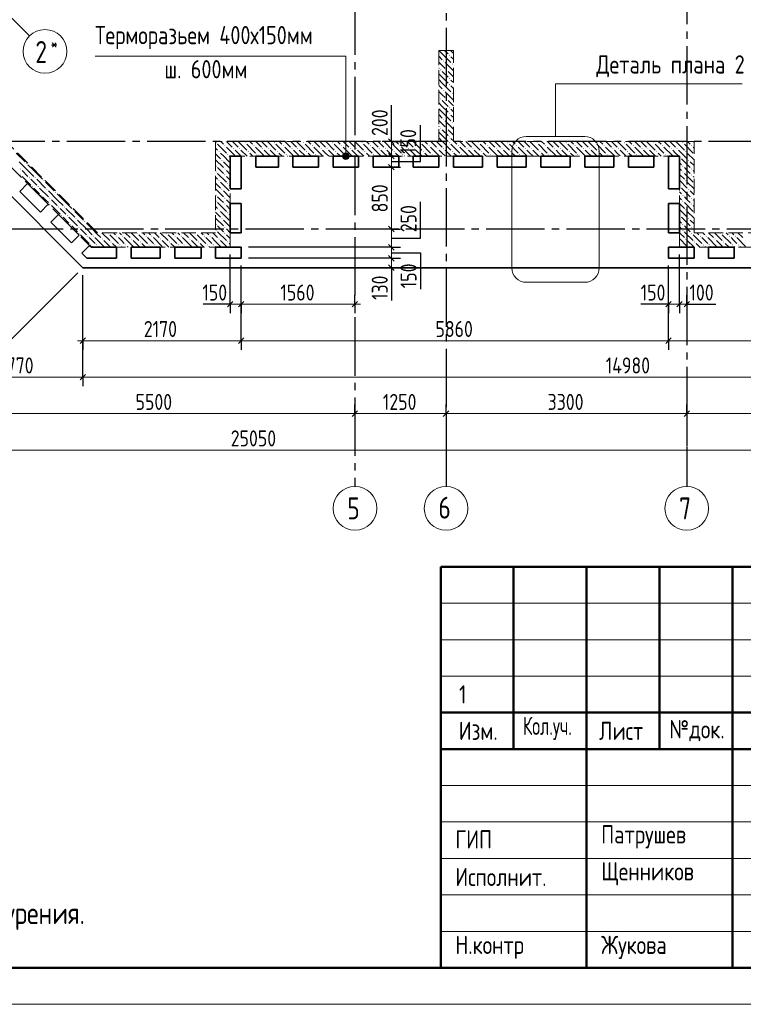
# Model space of a CAD drawing. Header units: millimetres. Extents: x 0 to 43617, y 0 to 59400.
# Tile 7 of 32: x 17227 to 27149, y 0 to 13501. Entities that reach past the tile are written whole.
import ezdxf

# ---------------------------------------------------------------- set-up
doc = ezdxf.new("R2010")
doc.units = ezdxf.units.MM
doc.linetypes.add('______2', pattern=[270, 200, -70])
doc.linetypes.add('______5', pattern=[1100, 800, -100, 100, -100])
for name, color, linetype, lineweight in [('Standard', 7, 'Continuous', 25), ('Оси', 40, '______5', 18), ('Примечания', 7, 'Continuous', 25), ('Размерная выноска', 7, 'Continuous', 13)]:
    doc.layers.add(name, color=color, linetype=linetype, lineweight=lineweight)
doc.layers.add('ЖБ Перекрытие верхний уровень', color=7, linetype='Continuous', lineweight=25, true_color=0xe0e0ff)
doc.layers.add('ЖБ Стена верхний уровень', color=7, linetype='Continuous', lineweight=25, true_color=0x006e00)
doc.styles.add('GOST 2.304-81', font='txt')
doc.styles.add('ISOCPEUR', font='txt')

msp = doc.modelspace()

# ---------------------------------------------------------------- hatches: boundary and pattern name
at = {"layer": 'ЖБ Стена верхний уровень', "linetype": 'Continuous', "lineweight": 18, "transparency": 33554687}
for points in [[(23114, 13013), (23121, 13020), (23127, 13013), (23121, 13007)], [(23034, 12933), (23041, 12940), (23047, 12933), (23041, 12927)], [(23154, 12893), (23161, 12900), (23167, 12893), (23161, 12887)], [(22994, 12813), (23001, 12820), (23007, 12813), (23001, 12807)], [(23074, 12813), (23081, 12820), (23087, 12813), (23081, 12807)], [(23114, 12693), (23121, 12700), (23127, 12693), (23121, 12687)], [(23114, 12613), (23121, 12620), (23127, 12613), (23121, 12607)], [(23034, 12533), (23041, 12540), (23047, 12533), (23041, 12527)], [(23154, 12493), (23161, 12500), (23167, 12493), (23161, 12487)], [(22994, 12413), (23001, 12420), (23007, 12413), (23001, 12407)], [(23074, 12413), (23081, 12420), (23087, 12413), (23081, 12407)], [(23114, 12293), (23121, 12300), (23127, 12293), (23121, 12287)], [(23114, 12213), (23121, 12220), (23127, 12213), (23121, 12207)], [(22994, 12013), (23001, 12020), (23007, 12013), (23001, 12007)], [(23034, 12133), (23041, 12140), (23047, 12133), (23041, 12127)], [(23074, 12013), (23081, 12020), (23087, 12013), (23081, 12007)], [(23154, 12093), (23161, 12100), (23167, 12093), (23161, 12087)], [(23114, 11893), (23121, 11900), (23127, 11893), (23121, 11887)], [(19914, 11813), (19921, 11820), (19927, 11813), (19921, 11807)], [(20034, 11773), (20041, 11780), (20047, 11773), (20041, 11767)], [(20314, 11813), (20321, 11820), (20327, 11813), (20321, 11807)], [(20434, 11773), (20441, 11780), (20447, 11773), (20441, 11767)], [(20714, 11813), (20721, 11820), (20727, 11813), (20721, 11807)], [(20834, 11773), (20841, 11780), (20847, 11773), (20841, 11767)], [(21114, 11813), (21121, 11820), (21127, 11813), (21121, 11807)], [(21234, 11773), (21241, 11780), (21247, 11773), (21241, 11767)], [(21514, 11813), (21521, 11820), (21527, 11813), (21521, 11807)], [(21634, 11773), (21641, 11780), (21647, 11773), (21641, 11767)], [(21914, 11813), (21921, 11820), (21927, 11813), (21921, 11807)], [(22034, 11773), (22041, 11780), (22047, 11773), (22041, 11767)], [(22314, 11813), (22321, 11820), (22327, 11813), (22321, 11807)], [(22434, 11773), (22441, 11780), (22447, 11773), (22441, 11767)], [(22714, 11813), (22721, 11820), (22727, 11813), (22721, 11807)], [(22834, 11773), (22841, 11780), (22847, 11773), (22841, 11767)], [(23114, 11813), (23121, 11820), (23127, 11813), (23121, 11807)], [(23234, 11773), (23241, 11780), (23247, 11773), (23241, 11767)], [(23514, 11813), (23521, 11820), (23527, 11813), (23521, 11807)], [(23634, 11773), (23641, 11780), (23647, 11773), (23641, 11767)], [(23914, 11813), (23921, 11820), (23927, 11813), (23921, 11807)], [(24034, 11773), (24041, 11780), (24047, 11773), (24041, 11767)], [(24314, 11813), (24321, 11820), (24327, 11813), (24321, 11807)], [(24434, 11773), (24441, 11780), (24447, 11773), (24441, 11767)], [(24714, 11813), (24721, 11820), (24727, 11813), (24721, 11807)], [(24834, 11773), (24841, 11780), (24847, 11773), (24841, 11767)], [(25114, 11813), (25121, 11820), (25127, 11813), (25121, 11807)], [(25234, 11773), (25241, 11780), (25247, 11773), (25241, 11767)], [(25514, 11813), (25521, 11820), (25527, 11813), (25521, 11807)], [(25634, 11773), (25641, 11780), (25647, 11773), (25641, 11767)], [(25914, 11813), (25921, 11820), (25927, 11813), (25921, 11807)], [(26034, 11773), (26041, 11780), (26047, 11773), (26041, 11767)], [(26314, 11813), (26321, 11820), (26327, 11813), (26321, 11807)], [(26434, 11773), (26441, 11780), (26447, 11773), (26441, 11767)], [(19954, 11693), (19961, 11700), (19967, 11693), (19961, 11687)], [(20074, 11653), (20081, 11660), (20087, 11653), (20081, 11647)], [(20154, 11733), (20161, 11740), (20167, 11733), (20161, 11727)], [(20234, 11733), (20241, 11740), (20247, 11733), (20241, 11727)], [(20354, 11693), (20361, 11700), (20367, 11693), (20361, 11687)], [(20474, 11653), (20481, 11660), (20487, 11653), (20481, 11647)], [(20554, 11733), (20561, 11740), (20567, 11733), (20561, 11727)], [(20634, 11733), (20641, 11740), (20647, 11733), (20641, 11727)], [(20754, 11693), (20761, 11700), (20767, 11693), (20761, 11687)], [(20874, 11653), (20881, 11660), (20887, 11653), (20881, 11647)], [(20954, 11733), (20961, 11740), (20967, 11733), (20961, 11727)], [(21034, 11733), (21041, 11740), (21047, 11733), (21041, 11727)], [(21154, 11693), (21161, 11700), (21167, 11693), (21161, 11687)], [(21274, 11653), (21281, 11660), (21287, 11653), (21281, 11647)], [(21354, 11733), (21361, 11740), (21367, 11733), (21361, 11727)], [(21434, 11733), (21441, 11740), (21447, 11733), (21441, 11727)], [(21554, 11693), (21561, 11700), (21567, 11693), (21561, 11687)], [(21674, 11653), (21681, 11660), (21687, 11653), (21681, 11647)], [(21754, 11733), (21761, 11740), (21767, 11733), (21761, 11727)], [(21834, 11733), (21841, 11740), (21847, 11733), (21841, 11727)], [(21954, 11693), (21961, 11700), (21967, 11693), (21961, 11687)], [(22074, 11653), (22081, 11660), (22087, 11653), (22081, 11647)], [(22154, 11733), (22161, 11740), (22167, 11733), (22161, 11727)], [(22234, 11733), (22241, 11740), (22247, 11733), (22241, 11727)], [(22354, 11693), (22361, 11700), (22367, 11693), (22361, 11687)], [(22474, 11653), (22481, 11660), (22487, 11653), (22481, 11647)], [(22554, 11733), (22561, 11740), (22567, 11733), (22561, 11727)], [(22634, 11733), (22641, 11740), (22647, 11733), (22641, 11727)], [(22754, 11693), (22761, 11700), (22767, 11693), (22761, 11687)], [(22874, 11653), (22881, 11660), (22887, 11653), (22881, 11647)], [(22954, 11733), (22961, 11740), (22967, 11733), (22961, 11727)], [(23034, 11733), (23041, 11740), (23047, 11733), (23041, 11727)], [(23154, 11693), (23161, 11700), (23167, 11693), (23161, 11687)], [(23274, 11653), (23281, 11660), (23287, 11653), (23281, 11647)], [(23354, 11733), (23361, 11740), (23367, 11733), (23361, 11727)], [(23434, 11733), (23441, 11740), (23447, 11733), (23441, 11727)], [(23554, 11693), (23561, 11700), (23567, 11693), (23561, 11687)], [(23674, 11653), (23681, 11660), (23687, 11653), (23681, 11647)], [(23754, 11733), (23761, 11740), (23767, 11733), (23761, 11727)], [(23834, 11733), (23841, 11740), (23847, 11733), (23841, 11727)], [(23954, 11693), (23961, 11700), (23967, 11693), (23961, 11687)], [(24074, 11653), (24081, 11660), (24087, 11653), (24081, 11647)], [(24154, 11733), (24161, 11740), (24167, 11733), (24161, 11727)], [(24234, 11733), (24241, 11740), (24247, 11733), (24241, 11727)], [(24354, 11693), (24361, 11700), (24367, 11693), (24361, 11687)], [(24474, 11653), (24481, 11660), (24487, 11653), (24481, 11647)], [(24554, 11733), (24561, 11740), (24567, 11733), (24561, 11727)], [(24634, 11733), (24641, 11740), (24647, 11733), (24641, 11727)], [(24754, 11693), (24761, 11700), (24767, 11693), (24761, 11687)], [(24874, 11653), (24881, 11660), (24887, 11653), (24881, 11647)], [(24954, 11733), (24961, 11740), (24967, 11733), (24961, 11727)], [(25034, 11733), (25041, 11740), (25047, 11733), (25041, 11727)], [(25154, 11693), (25161, 11700), (25167, 11693), (25161, 11687)], [(25274, 11653), (25281, 11660), (25287, 11653), (25281, 11647)], [(25354, 11733), (25361, 11740), (25367, 11733), (25361, 11727)], [(25434, 11733), (25441, 11740), (25447, 11733), (25441, 11727)], [(25554, 11693), (25561, 11700), (25567, 11693), (25561, 11687)], [(25674, 11653), (25681, 11660), (25687, 11653), (25681, 11647)], [(25754, 11733), (25761, 11740), (25767, 11733), (25761, 11727)], [(25834, 11733), (25841, 11740), (25847, 11733), (25841, 11727)], [(25954, 11693), (25961, 11700), (25967, 11693), (25961, 11687)], [(26074, 11653), (26081, 11660), (26087, 11653), (26081, 11647)], [(26154, 11733), (26161, 11740), (26167, 11733), (26161, 11727)], [(26234, 11733), (26241, 11740), (26247, 11733), (26241, 11727)], [(26274, 11613), (26281, 11620), (26287, 11613), (26281, 11607)], [(26354, 11693), (26361, 11700), (26367, 11693), (26361, 11687)], [(17314, 11533), (17321, 11540), (17327, 11533), (17321, 11527)], [(19914, 11493), (19921, 11500), (19927, 11493), (19921, 11487)], [(19994, 11573), (20001, 11580), (20007, 11573), (20001, 11567)], [(26314, 11493), (26321, 11500), (26327, 11493), (26321, 11487)], [(26394, 11573), (26401, 11580), (26407, 11573), (26401, 11567)], [(17234, 11453), (17241, 11460), (17247, 11453), (17241, 11447)], [(17234, 11373), (17241, 11380), (17247, 11373), (17241, 11367)], [(19914, 11413), (19921, 11420), (19927, 11413), (19921, 11407)], [(20034, 11453), (20041, 11460), (20047, 11453), (20041, 11447)], [(20034, 11373), (20041, 11380), (20047, 11373), (20041, 11367)], [(26314, 11413), (26321, 11420), (26327, 11413), (26321, 11407)], [(26434, 11453), (26441, 11460), (26447, 11453), (26441, 11447)], [(26434, 11373), (26441, 11380), (26447, 11373), (26441, 11367)], [(17354, 11333), (17361, 11340), (17367, 11333), (17361, 11327)], [(17394, 11213), (17401, 11220), (17407, 11213), (17401, 11207)], [(17434, 11333), (17441, 11340), (17447, 11333), (17441, 11327)], [(17474, 11213), (17481, 11220), (17487, 11213), (17481, 11207)], [(17554, 11293), (17561, 11300), (17567, 11293), (17561, 11287)], [(19954, 11293), (19961, 11300), (19967, 11293), (19961, 11287)], [(20074, 11253), (20081, 11260), (20087, 11253), (20081, 11247)], [(26274, 11213), (26281, 11220), (26287, 11213), (26281, 11207)], [(26354, 11293), (26361, 11300), (26367, 11293), (26361, 11287)], [(17514, 11093), (17521, 11100), (17527, 11093), (17521, 11087)], [(17594, 11173), (17601, 11180), (17607, 11173), (17601, 11167)], [(17714, 11133), (17721, 11140), (17727, 11133), (17721, 11127)], [(19914, 11093), (19921, 11100), (19927, 11093), (19921, 11087)], [(19994, 11173), (20001, 11180), (20007, 11173), (20001, 11167)], [(26314, 11093), (26321, 11100), (26327, 11093), (26321, 11087)], [(26394, 11173), (26401, 11180), (26407, 11173), (26401, 11167)], [(17634, 11053), (17641, 11060), (17647, 11053), (17641, 11047)], [(17634, 10973), (17641, 10980), (17647, 10973), (17641, 10967)], [(17754, 10933), (17761, 10940), (17767, 10933), (17761, 10927)], [(17834, 10933), (17841, 10940), (17847, 10933), (17841, 10927)], [(19914, 11013), (19921, 11020), (19927, 11013), (19921, 11007)], [(20034, 11053), (20041, 11060), (20047, 11053), (20041, 11047)], [(20034, 10973), (20041, 10980), (20047, 10973), (20041, 10967)], [(26314, 11013), (26321, 11020), (26327, 11013), (26321, 11007)], [(26434, 11053), (26441, 11060), (26447, 11053), (26441, 11047)], [(26434, 10973), (26441, 10980), (26447, 10973), (26441, 10967)], [(17794, 10813), (17801, 10820), (17807, 10813), (17801, 10807)], [(17874, 10813), (17881, 10820), (17887, 10813), (17881, 10807)], [(17954, 10893), (17961, 10900), (17967, 10893), (17961, 10887)], [(19954, 10893), (19961, 10900), (19967, 10893), (19961, 10887)], [(20074, 10853), (20081, 10860), (20087, 10853), (20081, 10847)], [(26274, 10813), (26281, 10820), (26287, 10813), (26281, 10807)], [(26354, 10893), (26361, 10900), (26367, 10893), (26361, 10887)], [(17914, 10693), (17921, 10700), (17927, 10693), (17921, 10687)], [(17994, 10773), (18001, 10780), (18007, 10773), (18001, 10767)], [(18114, 10733), (18121, 10740), (18127, 10733), (18121, 10727)], [(19914, 10693), (19921, 10700), (19927, 10693), (19921, 10687)], [(19994, 10773), (20001, 10780), (20007, 10773), (20001, 10767)], [(26314, 10693), (26321, 10700), (26327, 10693), (26321, 10687)], [(26394, 10773), (26401, 10780), (26407, 10773), (26401, 10767)], [(18034, 10653), (18041, 10660), (18047, 10653), (18041, 10647)], [(18034, 10573), (18041, 10580), (18047, 10573), (18041, 10567)], [(18154, 10533), (18161, 10540), (18167, 10533), (18161, 10527)], [(18234, 10533), (18241, 10540), (18247, 10533), (18241, 10527)], [(18434, 10573), (18441, 10580), (18447, 10573), (18441, 10567)], [(18554, 10533), (18561, 10540), (18567, 10533), (18561, 10527)], [(18634, 10533), (18641, 10540), (18647, 10533), (18641, 10527)], [(18834, 10573), (18841, 10580), (18847, 10573), (18841, 10567)], [(18954, 10533), (18961, 10540), (18967, 10533), (18961, 10527)], [(19034, 10533), (19041, 10540), (19047, 10533), (19041, 10527)], [(19234, 10573), (19241, 10580), (19247, 10573), (19241, 10567)], [(19354, 10533), (19361, 10540), (19367, 10533), (19361, 10527)], [(19434, 10533), (19441, 10540), (19447, 10533), (19441, 10527)], [(19634, 10573), (19641, 10580), (19647, 10573), (19641, 10567)], [(19754, 10533), (19761, 10540), (19767, 10533), (19761, 10527)], [(19834, 10533), (19841, 10540), (19847, 10533), (19841, 10527)], [(19914, 10613), (19921, 10620), (19927, 10613), (19921, 10607)], [(20034, 10653), (20041, 10660), (20047, 10653), (20041, 10647)], [(20034, 10573), (20041, 10580), (20047, 10573), (20041, 10567)], [(26314, 10613), (26321, 10620), (26327, 10613), (26321, 10607)], [(26434, 10653), (26441, 10660), (26447, 10653), (26441, 10647)], [(26434, 10573), (26441, 10580), (26447, 10573), (26441, 10567)], [(26554, 10533), (26561, 10540), (26567, 10533), (26561, 10527)], [(26634, 10533), (26641, 10540), (26647, 10533), (26641, 10527)], [(26834, 10573), (26841, 10580), (26847, 10573), (26841, 10567)], [(26954, 10533), (26961, 10540), (26967, 10533), (26961, 10527)], [(27034, 10533), (27041, 10540), (27047, 10533), (27041, 10527)], [(18194, 10413), (18201, 10420), (18207, 10413), (18201, 10407)], [(18274, 10413), (18281, 10420), (18287, 10413), (18281, 10407)], [(18354, 10493), (18361, 10500), (18367, 10493), (18361, 10487)], [(18474, 10453), (18481, 10460), (18487, 10453), (18481, 10447)], [(18594, 10413), (18601, 10420), (18607, 10413), (18601, 10407)], [(18674, 10413), (18681, 10420), (18687, 10413), (18681, 10407)], [(18754, 10493), (18761, 10500), (18767, 10493), (18761, 10487)], [(18874, 10453), (18881, 10460), (18887, 10453), (18881, 10447)], [(18994, 10413), (19001, 10420), (19007, 10413), (19001, 10407)], [(19074, 10413), (19081, 10420), (19087, 10413), (19081, 10407)], [(19154, 10493), (19161, 10500), (19167, 10493), (19161, 10487)], [(19274, 10453), (19281, 10460), (19287, 10453), (19281, 10447)], [(19394, 10413), (19401, 10420), (19407, 10413), (19401, 10407)], [(19474, 10413), (19481, 10420), (19487, 10413), (19481, 10407)], [(19554, 10493), (19561, 10500), (19567, 10493), (19561, 10487)], [(19674, 10453), (19681, 10460), (19687, 10453), (19681, 10447)], [(19794, 10413), (19801, 10420), (19807, 10413), (19801, 10407)], [(19874, 10413), (19881, 10420), (19887, 10413), (19881, 10407)], [(19954, 10493), (19961, 10500), (19967, 10493), (19961, 10487)], [(20074, 10453), (20081, 10460), (20087, 10453), (20081, 10447)], [(26274, 10413), (26281, 10420), (26287, 10413), (26281, 10407)], [(26354, 10493), (26361, 10500), (26367, 10493), (26361, 10487)], [(26474, 10453), (26481, 10460), (26487, 10453), (26481, 10447)], [(26594, 10413), (26601, 10420), (26607, 10413), (26601, 10407)], [(26674, 10413), (26681, 10420), (26687, 10413), (26681, 10407)], [(26754, 10493), (26761, 10500), (26767, 10493), (26761, 10487)], [(26874, 10453), (26881, 10460), (26887, 10453), (26881, 10447)], [(26994, 10413), (27001, 10420), (27007, 10413), (27001, 10407)], [(27074, 10413), (27081, 10420), (27087, 10413), (27081, 10407)]]:
    msp.add_hatch(color=7, dxfattribs=at).paths.add_polyline_path(points, flags=16)
at = {"layer": 'Примечания', "linetype": 'Continuous', "lineweight": 13, "transparency": 33554687}
for points in [[(21738, 11653), (21660, 11653), (21654, 11630)], [(21738, 11653), (21654, 11630), (21744, 11630)], [(21744, 11630), (21654, 11630), (21660, 11607)], [(21721, 11669), (21677, 11669), (21660, 11653)], [(21721, 11669), (21660, 11653), (21738, 11653)], [(21744, 11630), (21660, 11607), (21738, 11607)], [(21677, 11669), (21721, 11669), (21699, 11675)], [(21738, 11607), (21660, 11607), (21677, 11591)], [(21738, 11607), (21677, 11591), (21721, 11591)], [(21721, 11591), (21677, 11591), (21699, 11585)]]:
    msp.add_hatch(color=7, dxfattribs=at).paths.add_polyline_path(points)

# ---------------------------------------------------------------- linework, layer by layer
at = {"layer": 'Standard', "color": 251, "linetype": 'Continuous', "lineweight": -3, "true_color": 0x656565, "transparency": 33554687}
for p, q in [((17173, 13468), (17261, 13379)), ((17173, 13468), (17291, 13349)), ((22324, 11830), (22199, 11830)), ((22324, 11830), (22449, 11830)), ((22324, 11830), (22324, 11830)), ((22324, 11630), (22199, 11630)), ((22324, 11630), (22449, 11630)), ((22324, 11630), (22324, 11630)), ((22324, 11480), (22199, 11480)), ((22324, 11480), (22449, 11480)), ((22324, 11480), (22324, 11480)), ((22324, 10630), (22199, 10630)), ((22324, 10630), (22449, 10630)), ((22324, 10630), (22324, 10630)), ((22324, 10380), (22199, 10380)), ((22324, 10380), (22449, 10380)), ((22324, 10230), (22199, 10230)), ((22324, 10230), (22449, 10230)), ((17033, 9039), (18023, 10029)), ((18094, 9100), (18094, 10000)), ((22324, 10100), (22199, 10100)), ((22324, 10100), (22449, 10100)), ((22324, 10100), (22324, 10100)), ((20114, 9600), (20114, 9725)), ((20264, 9600), (20264, 9725)), ((21824, 9600), (21824, 9725)), ((26124, 9600), (26124, 9725)), ((26274, 9600), (26274, 9725)), ((26374, 9600), (26374, 9725)), ((20114, 9600), (20114, 9475)), ((20264, 9600), (20264, 9475)), ((21824, 9600), (21824, 9475)), ((21824, 9600), (21824, 9600)), ((26124, 9600), (26124, 9475)), ((26274, 9600), (26274, 9475)), ((26374, 9600), (26374, 9475)), ((26374, 9600), (26374, 9600)), ((18094, 9100), (18094, 9225)), ((20264, 9100), (20264, 9225)), ((26124, 9100), (26124, 9225)), ((18094, 9100), (18094, 8975)), ((20264, 9100), (20264, 8975)), ((26124, 9100), (26124, 8975)), ((18094, 8600), (18094, 8725)), ((18094, 8600), (18094, 8475)), ((21824, 8100), (21824, 8225)), ((23074, 8100), (23074, 8225)), ((26374, 8100), (26374, 8225)), ((21824, 8100), (21824, 7975)), ((21824, 8100), (21824, 7648)), ((23074, 8100), (23074, 7975)), ((23074, 8100), (23074, 7648)), ((26374, 8100), (26374, 7975)), ((26374, 8100), (26374, 7648))]:
    msp.add_line(p, q, dxfattribs=at)
at = {"layer": 'Standard', "color": 7, "linetype": 'Continuous', "lineweight": 13, "transparency": 33554687}
for p, q in [((22324, 11830), (22324, 11905)), ((22324, 11480), (22324, 10630)), ((22324, 10630), (22324, 10380)), ((22324, 10380), (22324, 10230)), ((22324, 10230), (22324, 10100)), ((22324, 10100), (22324, 10025)), ((20114, 9600), (20039, 9600)), ((20114, 9600), (20264, 9600)), ((20264, 9600), (21824, 9600)), ((21824, 9600), (21899, 9600)), ((26124, 9600), (26049, 9600)), ((26124, 9600), (26274, 9600)), ((26274, 9600), (26374, 9600)), ((26374, 9600), (26449, 9600)), ((18094, 9100), (18019, 9100)), ((18094, 9100), (20264, 9100)), ((20264, 9100), (26124, 9100)), ((26124, 9100), (29924, 9100)), ((16324, 8600), (18094, 8600)), ((18094, 8600), (33074, 8600)), ((16324, 8100), (21824, 8100)), ((21824, 8100), (23074, 8100)), ((23074, 8100), (26374, 8100)), ((26374, 8100), (29674, 8100)), ((32974, 7600), (7924, 7600)), ((23000, 5500), (29500, 5500)), ((23000, 5000), (29500, 5000)), ((23000, 4500), (29500, 4500)), ((23000, 3000), (29500, 3000)), ((23000, 2500), (29500, 2500)), ((23000, 2500), (29500, 2500)), ((23000, 2000), (29500, 2000)), ((23000, 2000), (29500, 2000)), ((23000, 1500), (29500, 1500)), ((23000, 1000), (29500, 1000))]:
    msp.add_line(p, q, dxfattribs=at)
at = {"layer": 'Standard', "color": 7, "linetype": 'Continuous', "lineweight": 25, "transparency": 33554687}
for p, q in [((22286, 11868), (22361, 11792)), ((22286, 11668), (22361, 11592)), ((22286, 11517), (22361, 11442)), ((22286, 10668), (22361, 10592)), ((22286, 10417), (22361, 10342)), ((22286, 10268), (22361, 10192)), ((22286, 10138), (22361, 10062)), ((20077, 9562), (20151, 9638)), ((20226, 9562), (20302, 9638)), ((21786, 9562), (21861, 9638)), ((26086, 9562), (26161, 9638)), ((26236, 9562), (26311, 9638)), ((26336, 9562), (26411, 9638)), ((18056, 9062), (18131, 9138)), ((20226, 9062), (20302, 9138)), ((26086, 9062), (26161, 9138)), ((18056, 8562), (18131, 8638)), ((21786, 8062), (21861, 8138)), ((23036, 8062), (23112, 8138)), ((26336, 8062), (26411, 8138)), ((23000, 500), (41500, 500)), ((23000, 500), (41500, 500)), ((23000, 500), (41500, 500))]:
    msp.add_line(p, q, dxfattribs=at)
at = {"layer": 'Standard', "color": 7, "linetype": 'Continuous', "lineweight": 50, "transparency": 33554687}
for p, q in [((23000, 500), (23000, 6000)), ((23000, 6000), (41500, 6000)), ((24000, 3500), (24000, 6000)), ((25000, 500), (25000, 6000)), ((26000, 3500), (26000, 6000)), ((27000, 500), (27000, 6000)), ((23000, 4000), (29500, 4000)), ((23000, 4000), (29500, 4000)), ((23000, 3500), (29500, 3500)), ((23000, 3500), (29500, 3500))]:
    msp.add_line(p, q, dxfattribs=at)
at = {"layer": 'Standard', "color": 7, "linetype": 'Continuous', "lineweight": 13, "transparency": 33554687}
msp.add_lwpolyline([(0, 0), (42000, 0), (42000, 59400), (0, 59400), (0, 0)], close=True, dxfattribs=at)
at = {"layer": 'Standard', "color": 7, "linetype": 'Continuous', "lineweight": 50, "transparency": 33554687}
msp.add_lwpolyline([(2000, 58900), (41500, 58900), (41500, 500), (2000, 500), (2000, 58900)], close=True, dxfattribs=at)
at = {"layer": 'Standard', "color": 7, "linetype": 'Continuous', "lineweight": 13, "transparency": 33554687}
for points in [[(22324, 11830), (22324, 11773), (22324, 11773), (22324, 11667), (22324, 11667), (22324, 11630)], [(22324, 11630), (22324, 11591), (22324, 11591), (22324, 11480)]]:
    msp.add_lwpolyline(points, dxfattribs=at)
at = {"layer": 'Standard', "color": 251, "linetype": 'Continuous', "lineweight": -3, "true_color": 0x656565, "transparency": 33554687}
for points in [[(20114, 9600), (20114, 9617), (20114, 9617), (20114, 10280)], [(22324, 10380), (22307, 10380), (22307, 10380), (20364, 10380)], [(26274, 9600), (26274, 9617), (26274, 9617), (26274, 10280)], [(20264, 9100), (20264, 9117), (20264, 9117), (20264, 9117), (20264, 9117), (20264, 9117), (20264, 9117), (20264, 10130)], [(20264, 9600), (20264, 9617), (20264, 9617), (20264, 10130)], [(22324, 10230), (22307, 10230), (22307, 10230), (20364, 10230)], [(26124, 9100), (26124, 9117), (26124, 9117), (26124, 9117), (26124, 9117), (26124, 10130)], [(26124, 9600), (26124, 9617), (26124, 9617), (26124, 10130)], [(18094, 8600), (18094, 8617), (18094, 8617), (18094, 10000)]]:
    msp.add_lwpolyline(points, dxfattribs=at)
at = {"layer": 'ЖБ Перекрытие верхний уровень', "color": 7, "linetype": 'Continuous', "lineweight": 35, "transparency": 33554687}
for p, q in [((13214, 14980), (18094, 10100)), ((20114, 11180), (20114, 11630)), ((20114, 11630), (20264, 11630)), ((20264, 11630), (20264, 11180)), ((20464, 11480), (20464, 11630)), ((20464, 11630), (20774, 11630)), ((20774, 11630), (20774, 11480)), ((20974, 11480), (20974, 11630)), ((20974, 11630), (21324, 11630)), ((21324, 11630), (21324, 11480)), ((21524, 11480), (21524, 11630)), ((21524, 11630), (21874, 11630)), ((21874, 11630), (21874, 11480)), ((22074, 11630), (22424, 11630)), ((22074, 11480), (22074, 11630)), ((22424, 11630), (22424, 11480)), ((22624, 11480), (22624, 11630)), ((22624, 11630), (22974, 11630)), ((22974, 11630), (22974, 11480)), ((23174, 11480), (23174, 11630)), ((23174, 11630), (23574, 11630)), ((23574, 11630), (23574, 11480)), ((23774, 11630), (24174, 11630)), ((23774, 11480), (23774, 11630)), ((24174, 11630), (24174, 11480)), ((24374, 11480), (24374, 11630)), ((24374, 11630), (24774, 11630)), ((24774, 11630), (24774, 11480)), ((24974, 11480), (24974, 11630)), ((24974, 11630), (25374, 11630)), ((25374, 11630), (25374, 11480)), ((25574, 11630), (25924, 11630)), ((25574, 11480), (25574, 11630)), ((25924, 11630), (25924, 11480)), ((26124, 11180), (26124, 11630)), ((26124, 11630), (26274, 11630)), ((26274, 11630), (26274, 11180)), ((20774, 11480), (20464, 11480)), ((21324, 11480), (20974, 11480)), ((21874, 11480), (21524, 11480)), ((22424, 11480), (22074, 11480)), ((22974, 11480), (22624, 11480)), ((23574, 11480), (23174, 11480)), ((24174, 11480), (23774, 11480)), ((24774, 11480), (24374, 11480)), ((25374, 11480), (24974, 11480)), ((25924, 11480), (25574, 11480)), ((17230, 11147), (17336, 11253)), ((17336, 11253), (17619, 10970)), ((17513, 10864), (17230, 11147)), ((20264, 11180), (20114, 11180)), ((26274, 11180), (26124, 11180)), ((17619, 10970), (17513, 10864)), ((20114, 10580), (20114, 10980)), ((20114, 10980), (20264, 10980)), ((20264, 10980), (20264, 10580)), ((26124, 10580), (26124, 10980)), ((26124, 10980), (26274, 10980)), ((26274, 10980), (26274, 10580)), ((17654, 10723), (17760, 10829)), ((17760, 10829), (18043, 10546)), ((17937, 10440), (17654, 10723)), ((18043, 10546), (17937, 10440)), ((20264, 10580), (20114, 10580)), ((26274, 10580), (26124, 10580)), ((18079, 10299), (18185, 10405)), ((18185, 10405), (18210, 10380)), ((18147, 10230), (18079, 10299)), ((18210, 10380), (18554, 10380)), ((18554, 10380), (18554, 10230)), ((18754, 10230), (18754, 10380)), ((18754, 10380), (19154, 10380)), ((19154, 10380), (19154, 10230)), ((19354, 10230), (19354, 10380)), ((19354, 10380), (19714, 10380)), ((19714, 10380), (19714, 10230)), ((19914, 10230), (19914, 10380)), ((19914, 10380), (20264, 10380)), ((20264, 10380), (20264, 10230)), ((26124, 10380), (26474, 10380)), ((26124, 10230), (26124, 10380)), ((26474, 10380), (26474, 10230)), ((26674, 10230), (26674, 10380)), ((26674, 10380), (27024, 10380)), ((27024, 10380), (27024, 10230)), ((18554, 10230), (18147, 10230)), ((19154, 10230), (18754, 10230)), ((19714, 10230), (19354, 10230)), ((20264, 10230), (19914, 10230)), ((26474, 10230), (26124, 10230)), ((27024, 10230), (26674, 10230)), ((18094, 10100), (33074, 10100))]:
    msp.add_line(p, q, dxfattribs=at)
at = {"layer": 'ЖБ Стена верхний уровень', "color": 251, "linetype": '______2', "lineweight": 13, "true_color": 0x656565, "transparency": 33554687}
for p, q in [((18292, 10580), (15533, 13339)), ((15392, 13198), (18210, 10380)), ((23174, 13080), (22974, 13080)), ((22974, 13080), (22974, 11830)), ((23174, 11830), (23174, 13080)), ((22974, 11830), (19914, 11830)), ((19914, 11830), (19914, 11630)), ((26274, 11830), (23174, 11830)), ((26474, 11830), (26274, 11830)), ((26474, 10580), (26474, 11830)), ((19914, 11630), (19914, 10580)), ((20114, 10380), (20114, 11630)), ((20114, 11630), (26274, 11630)), ((26274, 11630), (26274, 10580)), ((19914, 10580), (18292, 10580)), ((26274, 10580), (26274, 10380)), ((29574, 10580), (26474, 10580)), ((18210, 10380), (19914, 10380)), ((19914, 10380), (20114, 10380)), ((26274, 10380), (29574, 10380))]:
    msp.add_line(p, q, dxfattribs=at)
at = {"layer": 'ЖБ Стена верхний уровень', "color": 9, "linetype": 'Continuous', "lineweight": 18, "true_color": 0xc7c7c7, "transparency": 33554687}
for p, q in [((22974, 13080), (23021, 13033)), ((22974, 13000), (23021, 12953)), ((23021, 13033), (23141, 12913)), ((23054, 13080), (23101, 13033)), ((23174, 13040), (23141, 13073)), ((23141, 12993), (23174, 12960)), ((22974, 12840), (22981, 12833)), ((23021, 12873), (22981, 12913)), ((23061, 12833), (23021, 12873)), ((23061, 12913), (23174, 12800)), ((23021, 12713), (22974, 12760)), ((23021, 12793), (23101, 12713)), ((23021, 12713), (23101, 12633)), ((23101, 12793), (23174, 12720)), ((22974, 12680), (23021, 12633)), ((22974, 12600), (23021, 12553)), ((23021, 12633), (23141, 12513)), ((23174, 12640), (23141, 12673)), ((23141, 12593), (23174, 12560)), ((22974, 12440), (22981, 12433)), ((23021, 12473), (22981, 12513)), ((23061, 12433), (23021, 12473)), ((23061, 12513), (23174, 12400)), ((23021, 12313), (22974, 12360)), ((23021, 12393), (23101, 12313)), ((23021, 12313), (23101, 12233)), ((23101, 12393), (23174, 12320)), ((22974, 12280), (23021, 12233)), ((22974, 12200), (23021, 12153)), ((23021, 12233), (23141, 12113)), ((23174, 12240), (23141, 12273)), ((23141, 12193), (23174, 12160)), ((22974, 12040), (22981, 12033)), ((23021, 12073), (22981, 12113)), ((23061, 12033), (23021, 12073)), ((23061, 12113), (23174, 12000)), ((23021, 11913), (22974, 11960)), ((23021, 11993), (23101, 11913)), ((23021, 11913), (23101, 11833)), ((23101, 11993), (23174, 11920)), ((19941, 11793), (20061, 11673)), ((20021, 11793), (19984, 11830)), ((20061, 11753), (20181, 11633)), ((20064, 11830), (20141, 11753)), ((20144, 11830), (20221, 11753)), ((20224, 11830), (20341, 11713)), ((20341, 11793), (20461, 11673)), ((20421, 11793), (20384, 11830)), ((20461, 11753), (20581, 11633)), ((20464, 11830), (20541, 11753)), ((20544, 11830), (20621, 11753)), ((20624, 11830), (20741, 11713)), ((20741, 11793), (20861, 11673)), ((20821, 11793), (20784, 11830)), ((20861, 11753), (20981, 11633)), ((20864, 11830), (20941, 11753)), ((20944, 11830), (21021, 11753)), ((21024, 11830), (21141, 11713)), ((21141, 11793), (21261, 11673)), ((21221, 11793), (21184, 11830)), ((21261, 11753), (21381, 11633)), ((21264, 11830), (21341, 11753)), ((21344, 11830), (21421, 11753)), ((21424, 11830), (21541, 11713)), ((21541, 11793), (21661, 11673)), ((21621, 11793), (21584, 11830)), ((21661, 11753), (21781, 11633)), ((21664, 11830), (21741, 11753)), ((21744, 11830), (21821, 11753)), ((21824, 11830), (21941, 11713)), ((21941, 11793), (22061, 11673)), ((22021, 11793), (21984, 11830)), ((22061, 11753), (22181, 11633)), ((22064, 11830), (22141, 11753)), ((22144, 11830), (22221, 11753)), ((22224, 11830), (22341, 11713)), ((22341, 11793), (22461, 11673)), ((22421, 11793), (22384, 11830)), ((22461, 11753), (22581, 11633)), ((22464, 11830), (22541, 11753)), ((22544, 11830), (22621, 11753)), ((22624, 11830), (22741, 11713)), ((22741, 11793), (22861, 11673)), ((22821, 11793), (22784, 11830)), ((22861, 11753), (22981, 11633)), ((22864, 11830), (22941, 11753)), ((22944, 11830), (23021, 11753)), ((22974, 11880), (23021, 11833)), ((23021, 11833), (23024, 11830)), ((23024, 11830), (23141, 11713)), ((23174, 11840), (23141, 11873)), ((23141, 11793), (23261, 11673)), ((23221, 11793), (23184, 11830)), ((23261, 11753), (23381, 11633)), ((23264, 11830), (23341, 11753)), ((23344, 11830), (23421, 11753)), ((23424, 11830), (23541, 11713)), ((23541, 11793), (23661, 11673)), ((23621, 11793), (23584, 11830)), ((23661, 11753), (23781, 11633)), ((23664, 11830), (23741, 11753)), ((23744, 11830), (23821, 11753)), ((23824, 11830), (23941, 11713)), ((23941, 11793), (24061, 11673)), ((24021, 11793), (23984, 11830)), ((24061, 11753), (24181, 11633)), ((24064, 11830), (24141, 11753)), ((24144, 11830), (24221, 11753)), ((24224, 11830), (24341, 11713)), ((24341, 11793), (24461, 11673)), ((24421, 11793), (24384, 11830)), ((24461, 11753), (24581, 11633)), ((24464, 11830), (24541, 11753)), ((24544, 11830), (24621, 11753)), ((24624, 11830), (24741, 11713)), ((24741, 11793), (24861, 11673)), ((24821, 11793), (24784, 11830)), ((24861, 11753), (24981, 11633)), ((24864, 11830), (24941, 11753)), ((24944, 11830), (25021, 11753)), ((25024, 11830), (25141, 11713)), ((25141, 11793), (25261, 11673)), ((25221, 11793), (25184, 11830)), ((25261, 11753), (25381, 11633)), ((25264, 11830), (25341, 11753)), ((25344, 11830), (25421, 11753)), ((25424, 11830), (25541, 11713)), ((25541, 11793), (25661, 11673)), ((25621, 11793), (25584, 11830)), ((25661, 11753), (25781, 11633)), ((25664, 11830), (25741, 11753)), ((25744, 11830), (25821, 11753)), ((25824, 11830), (25941, 11713)), ((25941, 11793), (26061, 11673)), ((26021, 11793), (25984, 11830)), ((26061, 11753), (26181, 11633)), ((26064, 11830), (26141, 11753)), ((26144, 11830), (26221, 11753)), ((26224, 11830), (26274, 11780)), ((26274, 11780), (26341, 11713)), ((26341, 11793), (26461, 11673)), ((26421, 11793), (26384, 11830)), ((26461, 11753), (26474, 11740)), ((26464, 11830), (26474, 11820)), ((17181, 11673), (17301, 11553)), ((19914, 11740), (19941, 11713)), ((19914, 11660), (19944, 11630)), ((19944, 11630), (19981, 11593)), ((19981, 11673), (20024, 11630)), ((20024, 11630), (20101, 11553)), ((20104, 11630), (20101, 11633)), ((20114, 11620), (20104, 11630)), ((20221, 11673), (20181, 11713)), ((20261, 11633), (20221, 11673)), ((20261, 11713), (20344, 11630)), ((20381, 11673), (20424, 11630)), ((20504, 11630), (20501, 11633)), ((20621, 11673), (20581, 11713)), ((20661, 11633), (20621, 11673)), ((20661, 11713), (20744, 11630)), ((20781, 11673), (20824, 11630)), ((20904, 11630), (20901, 11633)), ((21021, 11673), (20981, 11713)), ((21061, 11633), (21021, 11673)), ((21061, 11713), (21144, 11630)), ((21181, 11673), (21224, 11630)), ((21304, 11630), (21301, 11633)), ((21421, 11673), (21381, 11713)), ((21461, 11633), (21421, 11673)), ((21461, 11713), (21544, 11630)), ((21581, 11673), (21624, 11630)), ((21704, 11630), (21701, 11633)), ((21821, 11673), (21781, 11713)), ((21861, 11633), (21821, 11673)), ((21861, 11713), (21944, 11630)), ((21981, 11673), (22024, 11630)), ((22104, 11630), (22101, 11633)), ((22221, 11673), (22181, 11713)), ((22261, 11633), (22221, 11673)), ((22261, 11713), (22344, 11630)), ((22381, 11673), (22424, 11630)), ((22504, 11630), (22501, 11633)), ((22621, 11673), (22581, 11713)), ((22661, 11633), (22621, 11673)), ((22661, 11713), (22744, 11630)), ((22781, 11673), (22824, 11630)), ((22904, 11630), (22901, 11633)), ((23021, 11673), (22981, 11713)), ((23061, 11633), (23021, 11673)), ((23061, 11713), (23144, 11630)), ((23181, 11673), (23224, 11630)), ((23304, 11630), (23301, 11633)), ((23421, 11673), (23381, 11713)), ((23461, 11633), (23421, 11673)), ((23461, 11713), (23544, 11630)), ((23581, 11673), (23624, 11630)), ((23704, 11630), (23701, 11633)), ((23821, 11673), (23781, 11713)), ((23861, 11633), (23821, 11673)), ((23861, 11713), (23944, 11630)), ((23981, 11673), (24024, 11630)), ((24104, 11630), (24101, 11633)), ((24221, 11673), (24181, 11713)), ((24261, 11633), (24221, 11673)), ((24261, 11713), (24344, 11630)), ((24381, 11673), (24424, 11630)), ((24504, 11630), (24501, 11633)), ((24621, 11673), (24581, 11713)), ((24661, 11633), (24621, 11673)), ((24661, 11713), (24744, 11630)), ((24781, 11673), (24824, 11630)), ((24904, 11630), (24901, 11633)), ((25021, 11673), (24981, 11713)), ((25061, 11633), (25021, 11673)), ((25061, 11713), (25144, 11630)), ((25181, 11673), (25224, 11630)), ((25304, 11630), (25301, 11633)), ((25421, 11673), (25381, 11713)), ((25461, 11633), (25421, 11673)), ((25461, 11713), (25544, 11630)), ((25581, 11673), (25624, 11630)), ((25704, 11630), (25701, 11633)), ((25821, 11673), (25781, 11713)), ((25861, 11633), (25821, 11673)), ((25861, 11713), (25944, 11630)), ((25981, 11673), (26024, 11630)), ((26104, 11630), (26101, 11633)), ((26221, 11673), (26181, 11713)), ((26261, 11633), (26221, 11673)), ((26261, 11713), (26274, 11700)), ((26274, 11700), (26381, 11593)), ((26381, 11673), (26474, 11580)), ((17341, 11433), (17221, 11553)), ((17341, 11513), (17421, 11433)), ((19914, 11580), (20021, 11473)), ((20114, 11460), (20021, 11553)), ((26274, 11540), (26301, 11513)), ((26301, 11593), (26421, 11473)), ((26474, 11500), (26421, 11553)), ((17261, 11433), (17341, 11353)), ((17261, 11353), (17381, 11233)), ((17341, 11433), (17421, 11353)), ((17421, 11433), (17541, 11313)), ((19981, 11433), (19941, 11473)), ((19941, 11393), (20061, 11273)), ((20021, 11393), (19981, 11433)), ((20061, 11433), (20114, 11380)), ((20061, 11353), (20114, 11300)), ((26274, 11460), (26301, 11433)), ((26274, 11380), (26341, 11313)), ((26381, 11433), (26341, 11473)), ((26341, 11393), (26461, 11273)), ((26421, 11393), (26381, 11433)), ((26461, 11433), (26474, 11420)), ((26461, 11353), (26474, 11340)), ((17421, 11273), (17381, 11313)), ((17461, 11233), (17421, 11273)), ((17461, 11313), (17581, 11193)), ((17581, 11273), (17701, 11153)), ((19914, 11340), (19941, 11313)), ((19914, 11260), (19981, 11193)), ((19981, 11273), (20101, 11153)), ((20114, 11220), (20101, 11233)), ((26274, 11300), (26381, 11193)), ((26381, 11273), (26474, 11180)), ((17421, 11193), (17501, 11113)), ((17501, 11193), (17621, 11073)), ((17581, 11033), (17541, 11073)), ((17741, 11033), (17621, 11153)), ((17741, 11113), (17821, 11033)), ((19914, 11180), (20021, 11073)), ((19981, 11033), (19941, 11073)), ((20114, 11060), (20021, 11153)), ((26274, 11140), (26301, 11113)), ((26301, 11193), (26421, 11073)), ((26381, 11033), (26341, 11073)), ((26474, 11100), (26421, 11153)), ((17621, 10993), (17581, 11033)), ((17661, 11033), (17741, 10953)), ((17661, 10953), (17781, 10833)), ((17741, 11033), (17821, 10953)), ((17821, 11033), (17941, 10913)), ((19914, 10940), (19941, 10913)), ((19941, 10993), (20061, 10873)), ((20021, 10993), (19981, 11033)), ((20061, 11033), (20114, 10980)), ((20061, 10953), (20114, 10900)), ((26274, 11060), (26301, 11033)), ((26274, 10980), (26341, 10913)), ((26341, 10993), (26461, 10873)), ((26421, 10993), (26381, 11033)), ((26461, 11033), (26474, 11020)), ((26461, 10953), (26474, 10940)), ((17821, 10873), (17781, 10913)), ((17861, 10833), (17821, 10873)), ((17861, 10913), (17981, 10793)), ((17981, 10873), (18101, 10753)), ((19914, 10860), (19981, 10793)), ((19981, 10873), (20101, 10753)), ((20114, 10820), (20101, 10833)), ((26274, 10900), (26381, 10793)), ((26381, 10873), (26474, 10780)), ((17821, 10793), (17901, 10713)), ((17901, 10793), (18021, 10673)), ((17981, 10633), (17941, 10673)), ((18141, 10633), (18021, 10753)), ((18141, 10713), (18221, 10633)), ((19914, 10780), (20021, 10673)), ((19981, 10633), (19941, 10673)), ((20114, 10660), (20021, 10753)), ((26274, 10740), (26301, 10713)), ((26301, 10793), (26421, 10673)), ((26381, 10633), (26341, 10673)), ((26474, 10700), (26421, 10753)), ((18021, 10593), (17981, 10633)), ((18061, 10633), (18141, 10553)), ((18061, 10553), (18181, 10433)), ((18141, 10633), (18221, 10553)), ((18221, 10633), (18287, 10567)), ((18287, 10567), (18341, 10513)), ((18354, 10580), (18461, 10473)), ((18461, 10553), (18581, 10433)), ((18514, 10580), (18541, 10553)), ((18594, 10580), (18621, 10553)), ((18674, 10580), (18741, 10513)), ((18754, 10580), (18861, 10473)), ((18861, 10553), (18981, 10433)), ((18914, 10580), (18941, 10553)), ((18994, 10580), (19021, 10553)), ((19074, 10580), (19141, 10513)), ((19154, 10580), (19261, 10473)), ((19261, 10553), (19381, 10433)), ((19314, 10580), (19341, 10553)), ((19394, 10580), (19421, 10553)), ((19474, 10580), (19541, 10513)), ((19554, 10580), (19661, 10473)), ((19661, 10553), (19781, 10433)), ((19714, 10580), (19741, 10553)), ((19794, 10580), (19821, 10553)), ((19874, 10580), (19914, 10540)), ((19914, 10540), (19941, 10513)), ((19941, 10593), (20061, 10473)), ((20021, 10593), (19981, 10633)), ((20061, 10633), (20114, 10580)), ((20061, 10553), (20114, 10500)), ((26274, 10660), (26301, 10633)), ((26274, 10580), (26274, 10580)), ((26274, 10580), (26341, 10513)), ((26341, 10593), (26354, 10580)), ((26354, 10580), (26461, 10473)), ((26421, 10593), (26381, 10633)), ((26461, 10633), (26474, 10620)), ((26461, 10553), (26581, 10433)), ((26514, 10580), (26541, 10553)), ((26594, 10580), (26621, 10553)), ((26674, 10580), (26741, 10513)), ((26754, 10580), (26861, 10473)), ((26861, 10553), (26981, 10433)), ((26914, 10580), (26941, 10553)), ((26994, 10580), (27021, 10553)), ((27074, 10580), (27141, 10513)), ((18221, 10473), (18181, 10513)), ((18240, 10454), (18221, 10473)), ((18261, 10433), (18240, 10454)), ((18261, 10513), (18264, 10510)), ((18264, 10510), (18381, 10393)), ((18381, 10473), (18474, 10380)), ((18554, 10380), (18501, 10433)), ((18621, 10473), (18581, 10513)), ((18661, 10433), (18621, 10473)), ((18661, 10513), (18781, 10393)), ((18781, 10473), (18874, 10380)), ((18954, 10380), (18901, 10433)), ((19021, 10473), (18981, 10513)), ((19061, 10433), (19021, 10473)), ((19061, 10513), (19181, 10393)), ((19181, 10473), (19274, 10380)), ((19354, 10380), (19301, 10433)), ((19421, 10473), (19381, 10513)), ((19461, 10433), (19421, 10473)), ((19461, 10513), (19581, 10393)), ((19581, 10473), (19674, 10380)), ((19754, 10380), (19701, 10433)), ((19821, 10473), (19781, 10513)), ((19861, 10433), (19821, 10473)), ((19861, 10513), (19914, 10460)), ((19914, 10460), (19981, 10393)), ((19981, 10473), (20074, 10380)), ((20114, 10420), (20101, 10433)), ((26274, 10500), (26381, 10393)), ((26381, 10473), (26474, 10380)), ((26554, 10380), (26501, 10433)), ((26621, 10473), (26581, 10513)), ((26661, 10433), (26621, 10473)), ((26661, 10513), (26781, 10393)), ((26781, 10473), (26874, 10380)), ((26954, 10380), (26901, 10433)), ((27021, 10473), (26981, 10513)), ((27061, 10433), (27021, 10473)), ((27061, 10513), (27181, 10393)), ((18221, 10393), (18234, 10380)), ((18301, 10393), (18314, 10380)), ((18621, 10393), (18634, 10380)), ((18701, 10393), (18714, 10380)), ((19021, 10393), (19034, 10380)), ((19101, 10393), (19114, 10380)), ((19421, 10393), (19434, 10380)), ((19501, 10393), (19514, 10380)), ((19821, 10393), (19834, 10380)), ((19901, 10393), (19914, 10380)), ((19914, 10380), (19914, 10380)), ((26301, 10393), (26314, 10380)), ((26621, 10393), (26634, 10380)), ((26701, 10393), (26714, 10380)), ((27021, 10393), (27034, 10380)), ((27101, 10393), (27114, 10380))]:
    msp.add_line(p, q, dxfattribs=at)
at = {"layer": 'Оси', "color": 8, "linetype": '______5', "lineweight": -3, "transparency": 33554687}
for p, q in [((21824, 57820), (21824, 7100)), ((26374, 51640), (26374, 7100)), ((23074, 50790), (23074, 7100)), ((17362, 13278), (10923, 19717)), ((34074, 11830), (4600, 11830)), ((33224, 10630), (4600, 10630))]:
    msp.add_line(p, q, dxfattribs=at)
at = {"layer": 'Оси', "color": 7, "linetype": 'Continuous', "lineweight": 13, "transparency": 33554687}
for centre in [(17574, 13066), (21824, 6800), (23074, 6800), (26374, 6800)]:
    msp.add_circle(centre, 300, dxfattribs=at)
at = {"layer": 'Примечания', "color": 7, "linetype": 'Continuous', "lineweight": 13, "transparency": 33554687}
for p, q in [((24174, 11900), (24974, 11900)), ((21654, 11630), (21654, 11630)), ((21699, 11675), (21699, 11675)), ((21744, 11630), (21744, 11630)), ((23974, 10100), (23974, 11700)), ((25174, 11700), (25174, 10100)), ((21699, 11585), (21699, 11585)), ((24974, 9900), (24174, 9900))]:
    msp.add_line(p, q, dxfattribs=at)
for points in [[(18261, 13002), (21699, 13002), (21699, 11630)], [(24574, 11900), (24574, 12620), (27134, 12620)]]:
    msp.add_lwpolyline(points, dxfattribs=at)
msp.add_circle((21699, 11630), 45, dxfattribs=at)
for centre, start, end in [((24174, 11700), 90, 180), ((24974, 11700), 0, 90), ((24174, 10100), 180, 270), ((24974, 10100), 270, 0)]:
    msp.add_arc(centre, 200, start, end, dxfattribs=at)
at = {"layer": 'Размерная выноска', "color": 7, "linetype": 'Continuous', "lineweight": 25, "transparency": 33554687}
for p, q in [((22324, 11830), (22324, 12330)), ((22324, 10100), (22324, 9650)), ((20114, 9600), (19744, 9600)), ((26124, 9600), (25744, 9600)), ((26374, 9600), (26774, 9600))]:
    msp.add_line(p, q, dxfattribs=at)
for points in [[(22324, 11555), (22724, 11555), (22724, 12055)], [(22324, 10505), (22724, 10505), (22724, 11005)], [(22324, 10305), (22724, 10305), (22724, 9805)]]:
    msp.add_lwpolyline(points, dxfattribs=at)

# ---------------------------------------------------------------- texts
at = {"layer": 'Standard', "color": 7, "linetype": 'Continuous', "lineweight": 25, "transparency": 33554687, "char_height": 220, "attachment_point": 7, "rotation": 90, "style": 'GOST 2.304-81'}
for s, insert, width in [('200', (22274, 11907), 531.97), ('150', (22665, 11661), 469.51), ('850', (22274, 10859), 516.4), ('250', (22669, 10587), 516.4), ('150', (22669, 9819), 469.51), ('130', (22274, 9658), 469.51)]:
    msp.add_mtext(s, dxfattribs=dict(at, insert=insert, width=width))
at = {"layer": 'Standard', "color": 7, "linetype": 'Continuous', "lineweight": 25, "transparency": 33554687, "style": 'GOST 2.304-81'}
for s, insert, char_height, width, attachment_point in [('150', (19732, 9650), 220, 469.51, 7), ('1560', (20802, 9650), 220, 610.17, 7), ('150', (25742, 9650), 220, 469.51, 7), ('100', (26411, 9650), 220, 485.09, 7), ('2170', (18929, 9150), 220, 625.74, 7), ('5860', (22928, 9150), 220, 657.05, 7), ('1770', (16959, 8650), 220, 625.73, 7), ('14980', (25263, 8650), 220, 766.4, 7), ('5500', (18816, 8150), 220, 641.48, 7), ('1250', (22207, 8150), 220, 610.16, 7), ('3300', (24466, 8150), 220, 641.48, 7), ('25050', (20121, 7650), 220, 782.13, 7), ('\\A1;{\\fGOST 2.304-81|i0|b0;\\H250.000000;\\W1.000000;\\C7;1}\\P', (23302, 4375), 250, 233.33, 2), ('Изм.', (23248, 3625), 250, 631.15, 7), ('Лист', (25171, 3625), 250, 782.23, 7), ('№док.', (26135, 3607), 250, 853.39, 7), ('\\W0.83;Кол.уч.', (24127, 3625), 250, 799.96, 7), ('ГИП', (23200, 2137), 250, 586.81, 7), ('Патрушев', (25200, 2137), 250, 1386.36, 7), ('Исполнит.', (23200, 1622), 250, 1386.36, 7), ('Щенников', (25200, 1631), 250, 1333.08, 7), ('Н.контр', (23200, 622), 250, 1102.09, 7), ('Жукова', (25200, 622), 250, 1031.11, 7)]:
    msp.add_mtext(s, dxfattribs=dict(at, insert=insert, char_height=char_height, width=width, attachment_point=attachment_point))
at = {"layer": 'Standard', "color": 7, "linetype": 'Continuous', "lineweight": 13, "transparency": 33554687, "insert": (3000, 3570), "char_height": 300, "width": 18800.25, "attachment_point": 1, "line_spacing_factor": 1.084337}
msp.add_mtext('\\A1;{\\fGOST 2.304-81|i0|b0;\\H300.000000;\\W1.000000;\\C7;1. Общие указания см. листы КЖ2.2-1. Ведомость расхода стали см. лист КЖ2.2-14.}\\P{\\fGOST 2.304-81|i0|b0;\\H300.000000;\\W1.000000;\\C7;2. Спецификацию элементов, ведомость деталей см. листы КЖ2.2-14...15.}\\P{\\fGOST 2.304-81|i0|b0;\\H300.000000;\\W1.000000;\\C7;3. Сечения по плите перекрытия см. лист КЖ2.2-23.}\\P{\\fGOST 2.304-81|i0|b0;\\H300.000000;\\W1.000000;\\C7;4. Детали плана см. лист КЖ2.2-24.}\\P{\\fGOST 2.304-81|i0|b0;\\H300.000000;\\W1.000000;\\C7;5. Проемы размерами до 300х300 - допускается выполнять по месту, методом алмазного бурения.}\\P', dxfattribs=at)
at = {"layer": 'Оси', "color": 7, "linetype": 'Continuous', "lineweight": 25, "transparency": 33554687, "attachment_point": 7, "style": 'ISOCPEUR'}
for s, insert, char_height, width in [('\\W0.80;*', (17652, 13084), 180, 215.9), ('\\W0.78;2', (17442, 12909), 300, 326.41), ('\\W0.78;5', (21719, 6650), 300, 326.41), ('\\W0.78;6', (22969, 6660), 300, 326.43), ('\\W0.78;7', (26269, 6650), 300, 326.41)]:
    msp.add_mtext(s, dxfattribs=dict(at, insert=insert, char_height=char_height, width=width))
at = {"layer": 'Примечания', "color": 7, "linetype": 'Continuous', "lineweight": 25, "transparency": 33554687, "char_height": 250, "attachment_point": 7, "style": 'GOST 2.304-81'}
for s, insert, width in [('Терморазьем\\~400х150мм', (18261, 13097), 3189.08), ('ш.\\~600мм', (19211, 12697), 1279.43), ('Деталь\\~плана\\~2', (25134, 12712), 2150.14)]:
    msp.add_mtext(s, dxfattribs=dict(at, insert=insert, width=width))

doc.saveas('drawing.dxf')
